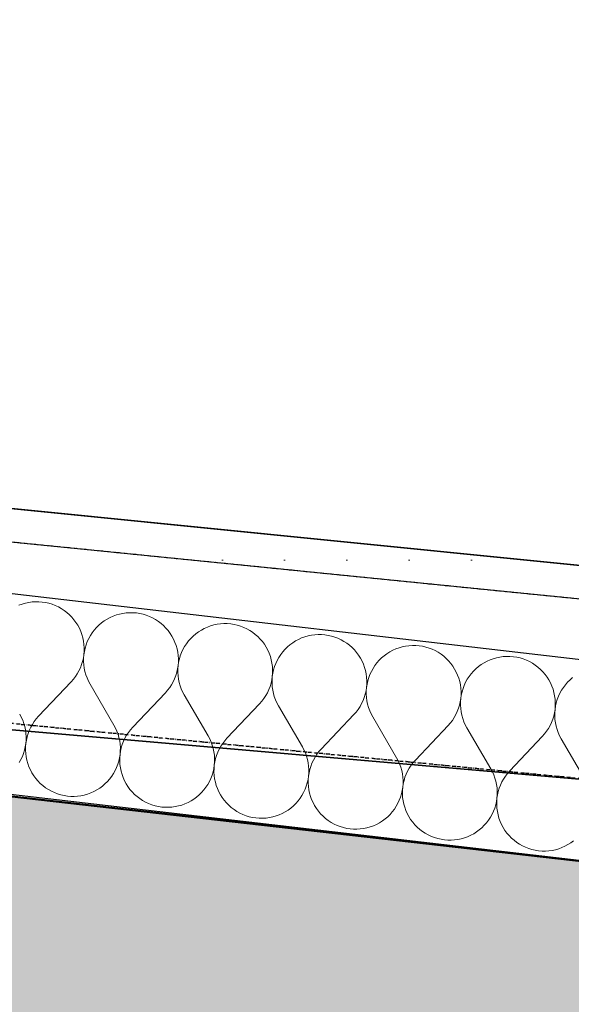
# Model space of a CAD drawing. Header units: millimetres. Extents: x -28761 to 4793, y -4271 to 20239.
# Tile 151 of 256: x -14138 to -13695, y 9213 to 10003. Entities that reach past the tile are written whole.
import ezdxf

# ---------------------------------------------------------------- set-up
doc = ezdxf.new("R2010")
doc.units = ezdxf.units.MM
doc.header["$MEASUREMENT"] = 0
for name, pattern in [('Telekomunikacni vodic', [9.25, 3, -0.75, 3, -0.75, 0.125, -0.75, 0.125, -0.75]), ('Wipeout_Contour', [1000, 0, -1000]), ('Čerchovaná M', [4.5, 2.5, -0.85, 0.3, -0.85])]:
    doc.linetypes.add(name, pattern=pattern)
for name, color, linetype in [('5._POHLED ZÁPADNÍ_1_Konstrukce - nenosné', 7, 'Continuous'), ('5._POHLED ZÁPADNÍ_1_Konstrukce - nosné', 7, 'Continuous'), ('5._POHLED ZÁPADNÍ_1_Nové_3D prvky model', 7, 'Continuous'), ('5._POHLED ZÁPADNÍ_1_Nové_Konstrukce - nosné', 7, 'Continuous'), ('5._POHLED ZÁPADNÍ_1_Nové_Výplně - Povrchové', 7, 'Continuous'), ('5._POHLED ZÁPADNÍ_1_Nové_Výplně – Řezové', 7, 'Continuous'), ('5._POHLED ZÁPADNÍ_1_Nové_ZJEDNODUŠENÝ DVŮR', 7, 'Continuous'), ('5._POHLED ZÁPADNÍ_1_TZB - elektroinstalace', 7, 'Continuous'), ('5._POHLED ZÁPADNÍ_1_Výplně – Řezové', 7, 'Continuous')]:
    doc.layers.add(name, color=color, linetype=linetype)

# ---------------------------------------------------------------- blocks, each defined once
blk = doc.blocks.new('*X37', base_point=(-30186.65, -6515.26))
at = {"layer": '5._POHLED ZÁPADNÍ_1_Nové_Výplně – Řezové', "color": 21, "linetype": 'Continuous', "lineweight": 20, "true_color": 0xffaaaa}
for p, q in [((-14135.75, 9534.42), (-14138.31, 9533.49)), ((-14133.13, 9535.16), (-14135.75, 9534.42)), ((-14130.47, 9535.72), (-14133.13, 9535.16)), ((-14127.77, 9536.08), (-14130.47, 9535.72)), ((-14125.06, 9536.26), (-14127.77, 9536.08)), ((-14122.34, 9536.23), (-14125.06, 9536.26)), ((-14119.63, 9536.02), (-14122.34, 9536.23)), ((-14116.94, 9535.61), (-14119.63, 9536.02)), ((-14114.28, 9535.01), (-14116.94, 9535.61)), ((-14111.68, 9534.22), (-14114.28, 9535.01)), ((-14109.14, 9533.25), (-14111.68, 9534.22)), ((-14106.67, 9532.1), (-14109.14, 9533.25)), ((-14104.3, 9530.77), (-14106.67, 9532.1)), ((-14102.02, 9529.28), (-14104.3, 9530.77)), ((-14099.86, 9527.63), (-14102.02, 9529.28)), ((-14097.82, 9525.83), (-14099.86, 9527.63)), ((-14095.91, 9523.89), (-14097.82, 9525.83)), ((-14094.15, 9521.82), (-14095.91, 9523.89)), ((-14065.11, 9523.6), (-14067.5, 9522.32)), ((-14062.62, 9524.71), (-14065.11, 9523.6)), ((-14060.07, 9525.64), (-14062.62, 9524.71)), ((-14057.45, 9526.39), (-14060.07, 9525.64)), ((-14054.79, 9526.95), (-14057.45, 9526.39)), ((-14052.09, 9527.31), (-14054.79, 9526.95)), ((-14049.37, 9527.48), (-14052.09, 9527.31)), ((-14046.65, 9527.46), (-14049.37, 9527.48)), ((-14043.94, 9527.24), (-14046.65, 9527.46)), ((-14041.25, 9526.83), (-14043.94, 9527.24)), ((-14038.6, 9526.23), (-14041.25, 9526.83)), ((-14036, 9525.44), (-14038.6, 9526.23)), ((-14033.45, 9524.47), (-14036, 9525.44)), ((-14030.99, 9523.32), (-14033.45, 9524.47)), ((-14028.61, 9522), (-14030.99, 9523.32)), ((-14092.53, 9519.63), (-14094.15, 9521.82)), ((-14091.08, 9517.33), (-14092.53, 9519.63)), ((-14089.8, 9514.93), (-14091.08, 9517.33)), ((-14076, 9515.58), (-14077.8, 9513.54)), ((-14074.07, 9517.49), (-14076, 9515.58)), ((-14071.99, 9519.25), (-14074.07, 9517.49)), ((-14069.8, 9520.87), (-14071.99, 9519.25)), ((-14067.5, 9522.32), (-14069.8, 9520.87)), ((-14026.34, 9520.51), (-14028.61, 9522)), ((-14024.17, 9518.86), (-14026.34, 9520.51)), ((-14022.13, 9517.06), (-14024.17, 9518.86)), ((-14020.23, 9515.12), (-14022.13, 9517.06)), ((-13986.94, 9515.94), (-13989.42, 9514.83)), ((-13984.38, 9516.87), (-13986.94, 9515.94)), ((-13981.77, 9517.62), (-13984.38, 9516.87)), ((-13979.1, 9518.17), (-13981.77, 9517.62)), ((-13976.41, 9518.54), (-13979.1, 9518.17)), ((-13973.69, 9518.71), (-13976.41, 9518.54)), ((-13970.97, 9518.69), (-13973.69, 9518.71)), ((-13968.26, 9518.47), (-13970.97, 9518.69)), ((-13965.57, 9518.06), (-13968.26, 9518.47)), ((-13962.92, 9517.46), (-13965.57, 9518.06)), ((-13960.31, 9516.67), (-13962.92, 9517.46)), ((-13957.77, 9515.7), (-13960.31, 9516.67)), ((-13955.31, 9514.55), (-13957.77, 9515.7)), ((-14088.69, 9512.44), (-14089.8, 9514.93)), ((-14087.76, 9509.89), (-14088.69, 9512.44)), ((-14087.02, 9507.27), (-14087.76, 9509.89)), ((-14086.46, 9504.61), (-14087.02, 9507.27)), ((-14080.94, 9509.1), (-14082.26, 9506.72)), ((-14079.45, 9511.37), (-14080.94, 9509.1)), ((-14077.8, 9513.54), (-14079.45, 9511.37)), ((-14018.46, 9513.05), (-14020.23, 9515.12)), ((-14016.85, 9510.86), (-14018.46, 9513.05)), ((-14015.4, 9508.55), (-14016.85, 9510.86)), ((-14014.12, 9506.16), (-14015.4, 9508.55)), ((-13998.38, 9508.71), (-14000.32, 9506.81)), ((-13996.31, 9510.48), (-13998.38, 9508.71)), ((-13994.12, 9512.09), (-13996.31, 9510.48)), ((-13991.82, 9513.55), (-13994.12, 9512.09)), ((-13989.42, 9514.83), (-13991.82, 9513.55)), ((-13952.93, 9513.22), (-13955.31, 9514.55)), ((-13950.65, 9511.73), (-13952.93, 9513.22)), ((-13948.49, 9510.08), (-13950.65, 9511.73)), ((-13946.45, 9508.29), (-13948.49, 9510.08)), ((-13944.54, 9506.35), (-13946.45, 9508.29)), ((-13908.7, 9508.1), (-13911.25, 9507.17)), ((-13906.08, 9508.84), (-13908.7, 9508.1)), ((-13903.42, 9509.4), (-13906.08, 9508.84)), ((-13900.72, 9509.76), (-13903.42, 9509.4)), ((-13898.01, 9509.93), (-13900.72, 9509.76)), ((-13895.29, 9509.91), (-13898.01, 9509.93)), ((-13892.58, 9509.7), (-13895.29, 9509.91)), ((-13889.89, 9509.29), (-13892.58, 9509.7)), ((-13887.23, 9508.69), (-13889.89, 9509.29)), ((-13884.63, 9507.9), (-13887.23, 9508.69)), ((-13882.09, 9506.93), (-13884.63, 9507.9)), ((-14086.1, 9501.91), (-14086.46, 9504.61)), ((-14085.93, 9499.2), (-14086.1, 9501.91)), ((-14084.38, 9501.71), (-14085.17, 9499.11)), ((-14083.41, 9504.25), (-14084.38, 9501.71)), ((-14082.26, 9506.72), (-14083.41, 9504.25)), ((-14013.01, 9503.67), (-14014.12, 9506.16)), ((-14012.08, 9501.11), (-14013.01, 9503.67)), ((-14011.34, 9498.5), (-14012.08, 9501.11)), ((-14005.25, 9500.32), (-14006.58, 9497.95)), ((-14003.77, 9502.6), (-14005.25, 9500.32)), ((-14002.12, 9504.76), (-14003.77, 9502.6)), ((-14000.32, 9506.81), (-14002.12, 9504.76)), ((-13942.78, 9504.27), (-13944.54, 9506.35)), ((-13941.17, 9502.08), (-13942.78, 9504.27)), ((-13939.72, 9499.78), (-13941.17, 9502.08)), ((-13938.43, 9497.38), (-13939.72, 9499.78)), ((-13922.7, 9499.94), (-13924.64, 9498.03)), ((-13920.63, 9501.71), (-13922.7, 9499.94)), ((-13918.44, 9503.32), (-13920.63, 9501.71)), ((-13916.14, 9504.77), (-13918.44, 9503.32)), ((-13913.74, 9506.06), (-13916.14, 9504.77)), ((-13911.25, 9507.17), (-13913.74, 9506.06)), ((-13879.62, 9505.77), (-13882.09, 9506.93)), ((-13877.25, 9504.45), (-13879.62, 9505.77)), ((-13874.97, 9502.96), (-13877.25, 9504.45)), ((-13872.81, 9501.31), (-13874.97, 9502.96)), ((-13870.77, 9499.51), (-13872.81, 9501.31)), ((-13868.86, 9497.57), (-13870.77, 9499.51)), ((-13830.4, 9500.07), (-13833.01, 9499.32)), ((-13827.73, 9500.62), (-13830.4, 9500.07)), ((-13825.04, 9500.99), (-13827.73, 9500.62)), ((-13822.32, 9501.16), (-13825.04, 9500.99)), ((-13819.6, 9501.14), (-13822.32, 9501.16)), ((-13816.89, 9500.92), (-13819.6, 9501.14)), ((-13814.2, 9500.51), (-13816.89, 9500.92)), ((-13811.55, 9499.91), (-13814.2, 9500.51)), ((-13808.94, 9499.12), (-13811.55, 9499.91)), ((-14086.59, 9491.07), (-14086.17, 9493.76)), ((-14086.17, 9493.76), (-14086.39, 9491.05)), ((-14086.17, 9493.76), (-14085.96, 9496.48)), ((-14085.77, 9496.45), (-14086.17, 9493.76)), ((-14085.96, 9496.48), (-14085.93, 9499.2)), ((-14085.17, 9499.11), (-14085.77, 9496.45)), ((-14010.78, 9495.83), (-14011.34, 9498.5)), ((-14010.42, 9493.14), (-14010.78, 9495.83)), ((-14010.25, 9490.42), (-14010.42, 9493.14)), ((-14008.7, 9492.94), (-14009.48, 9490.33)), ((-14007.73, 9495.48), (-14008.7, 9492.94)), ((-14006.58, 9497.95), (-14007.73, 9495.48)), ((-13937.32, 9494.9), (-13938.43, 9497.38)), ((-13936.4, 9492.34), (-13937.32, 9494.9)), ((-13935.65, 9489.72), (-13936.4, 9492.34)), ((-13929.57, 9491.55), (-13930.89, 9489.17)), ((-13928.08, 9493.83), (-13929.57, 9491.55)), ((-13926.43, 9495.99), (-13928.08, 9493.83)), ((-13924.64, 9498.03), (-13926.43, 9495.99)), ((-13867.09, 9495.5), (-13868.86, 9497.57)), ((-13865.48, 9493.31), (-13867.09, 9495.5)), ((-13864.03, 9491.01), (-13865.48, 9493.31)), ((-13844.94, 9492.93), (-13847.01, 9491.17)), ((-13842.75, 9494.55), (-13844.94, 9492.93)), ((-13840.45, 9496), (-13842.75, 9494.55)), ((-13838.05, 9497.28), (-13840.45, 9496)), ((-13835.57, 9498.39), (-13838.05, 9497.28)), ((-13833.01, 9499.32), (-13835.57, 9498.39)), ((-13806.4, 9498.15), (-13808.94, 9499.12)), ((-13803.94, 9497), (-13806.4, 9498.15)), ((-13801.56, 9495.68), (-13803.94, 9497)), ((-13799.29, 9494.19), (-13801.56, 9495.68)), ((-13797.12, 9492.54), (-13799.29, 9494.19)), ((-13795.08, 9490.74), (-13797.12, 9492.54)), ((-13752.05, 9491.85), (-13754.71, 9491.29)), ((-13749.36, 9492.22), (-13752.05, 9491.85)), ((-13746.64, 9492.39), (-13749.36, 9492.22)), ((-13743.92, 9492.36), (-13746.64, 9492.39)), ((-13741.21, 9492.15), (-13743.92, 9492.36)), ((-13738.52, 9491.74), (-13741.21, 9492.15)), ((-13735.86, 9491.14), (-13738.52, 9491.74)), ((-14088.95, 9483.28), (-14087.98, 9485.82)), ((-14087.98, 9485.82), (-14087.19, 9488.42)), ((-14087.19, 9488.42), (-14086.59, 9491.07)), ((-14086.39, 9491.05), (-14086.41, 9488.33)), ((-14086.41, 9488.33), (-14086.24, 9485.62)), ((-14086.24, 9485.62), (-14085.87, 9482.92)), ((-14010.9, 9482.3), (-14010.49, 9484.99)), ((-14010.49, 9484.99), (-14010.7, 9482.28)), ((-14010.49, 9484.99), (-14010.27, 9487.7)), ((-14010.08, 9487.68), (-14010.49, 9484.99)), ((-14010.27, 9487.7), (-14010.25, 9490.42)), ((-14009.48, 9490.33), (-14010.08, 9487.68)), ((-13935.1, 9487.06), (-13935.65, 9489.72)), ((-13934.73, 9484.36), (-13935.1, 9487.06)), ((-13934.56, 9481.65), (-13934.73, 9484.36)), ((-13933.01, 9484.16), (-13933.8, 9481.56)), ((-13932.04, 9486.71), (-13933.01, 9484.16)), ((-13930.89, 9489.17), (-13932.04, 9486.71)), ((-13862.75, 9488.61), (-13864.03, 9491.01)), ((-13861.64, 9486.12), (-13862.75, 9488.61)), ((-13860.71, 9483.57), (-13861.64, 9486.12)), ((-13859.97, 9480.95), (-13860.71, 9483.57)), ((-13852.4, 9485.05), (-13853.89, 9482.78)), ((-13850.75, 9487.22), (-13852.4, 9485.05)), ((-13848.95, 9489.26), (-13850.75, 9487.22)), ((-13847.01, 9491.17), (-13848.95, 9489.26)), ((-13793.17, 9488.8), (-13795.08, 9490.74)), ((-13791.41, 9486.73), (-13793.17, 9488.8)), ((-13789.8, 9484.53), (-13791.41, 9486.73)), ((-13788.35, 9482.23), (-13789.8, 9484.53)), ((-13769.26, 9484.16), (-13771.33, 9482.39)), ((-13767.07, 9485.77), (-13769.26, 9484.16)), ((-13764.77, 9487.22), (-13767.07, 9485.77)), ((-13762.37, 9488.51), (-13764.77, 9487.22)), ((-13759.89, 9489.62), (-13762.37, 9488.51)), ((-13757.33, 9490.55), (-13759.89, 9489.62)), ((-13754.71, 9491.29), (-13757.33, 9490.55)), ((-13733.26, 9490.35), (-13735.86, 9491.14)), ((-13730.72, 9489.38), (-13733.26, 9490.35)), ((-13728.26, 9488.23), (-13730.72, 9489.38)), ((-13725.88, 9486.9), (-13728.26, 9488.23)), ((-13723.6, 9485.41), (-13725.88, 9486.9)), ((-13721.44, 9483.76), (-13723.6, 9485.41)), ((-13719.4, 9481.96), (-13721.44, 9483.76)), ((-14094.57, 9474), (-14092.92, 9476.16)), ((-14092.92, 9476.16), (-14091.43, 9478.44)), ((-14091.43, 9478.44), (-14090.1, 9480.81)), ((-14090.1, 9480.81), (-14088.95, 9483.28)), ((-14085.87, 9482.92), (-14085.31, 9480.26)), ((-14085.31, 9480.26), (-14084.56, 9477.64)), ((-14084.56, 9477.64), (-14083.63, 9475.09)), ((-14013.27, 9474.5), (-14012.29, 9477.04)), ((-14012.29, 9477.04), (-14011.5, 9479.65)), ((-14011.5, 9479.65), (-14010.9, 9482.3)), ((-14010.7, 9482.28), (-14010.73, 9479.56)), ((-14010.73, 9479.56), (-14010.55, 9476.84)), ((-14010.55, 9476.84), (-14010.19, 9474.15)), ((-13935.22, 9473.53), (-13934.81, 9476.22)), ((-13934.81, 9476.22), (-13935.02, 9473.5)), ((-13934.81, 9476.22), (-13934.59, 9478.93)), ((-13934.4, 9478.91), (-13934.81, 9476.22)), ((-13934.59, 9478.93), (-13934.56, 9481.65)), ((-13933.8, 9481.56), (-13934.4, 9478.91)), ((-13859.41, 9478.29), (-13859.97, 9480.95)), ((-13859.05, 9475.59), (-13859.41, 9478.29)), ((-13856.36, 9477.93), (-13857.33, 9475.39)), ((-13855.21, 9480.4), (-13856.36, 9477.93)), ((-13853.89, 9482.78), (-13855.21, 9480.4)), ((-13787.07, 9479.83), (-13788.35, 9482.23)), ((-13785.96, 9477.35), (-13787.07, 9479.83)), ((-13785.03, 9474.79), (-13785.96, 9477.35)), ((-13776.71, 9476.28), (-13778.2, 9474)), ((-13775.07, 9478.44), (-13776.71, 9476.28)), ((-13773.27, 9480.49), (-13775.07, 9478.44)), ((-13771.33, 9482.39), (-13773.27, 9480.49)), ((-13717.49, 9480.02), (-13719.4, 9481.96)), ((-13715.73, 9477.95), (-13717.49, 9480.02)), ((-13714.12, 9475.76), (-13715.73, 9477.95)), ((-13712.66, 9473.46), (-13714.12, 9475.76)), ((-14096.37, 9471.96), (-14122.59, 9444.32)), ((-14096.37, 9471.96), (-14094.57, 9474)), ((-14083.63, 9475.09), (-14082.52, 9472.6)), ((-14082.52, 9472.6), (-14081.23, 9470.21)), ((-14081.23, 9470.21), (-14062.04, 9437.3)), ((-14017.24, 9467.39), (-14015.75, 9469.66)), ((-14015.75, 9469.66), (-14014.42, 9472.04)), ((-14014.42, 9472.04), (-14013.27, 9474.5)), ((-14010.19, 9474.15), (-14009.63, 9471.48)), ((-14009.63, 9471.48), (-14008.88, 9468.87)), ((-14008.88, 9468.87), (-14007.95, 9466.31)), ((-13937.58, 9465.73), (-13936.61, 9468.27)), ((-13936.61, 9468.27), (-13935.82, 9470.87)), ((-13935.82, 9470.87), (-13935.22, 9473.53)), ((-13935.02, 9473.5), (-13935.04, 9470.78)), ((-13935.04, 9470.78), (-13934.87, 9468.07)), ((-13934.87, 9468.07), (-13934.5, 9465.37)), ((-13859.12, 9467.44), (-13858.9, 9470.15)), ((-13858.72, 9470.13), (-13859.12, 9467.44)), ((-13858.88, 9472.87), (-13859.05, 9475.59)), ((-13858.9, 9470.15), (-13858.88, 9472.87)), ((-13858.12, 9472.79), (-13858.72, 9470.13)), ((-13857.33, 9475.39), (-13858.12, 9472.79)), ((-13784.28, 9472.18), (-13785.03, 9474.79)), ((-13783.73, 9469.51), (-13784.28, 9472.18)), ((-13783.37, 9466.82), (-13783.73, 9469.51)), ((-13780.68, 9469.16), (-13781.65, 9466.62)), ((-13779.53, 9471.62), (-13780.68, 9469.16)), ((-13778.2, 9474), (-13779.53, 9471.62)), ((-13711.38, 9471.06), (-13712.66, 9473.46)), ((-13710.27, 9468.58), (-13711.38, 9471.06)), ((-13709.34, 9466.02), (-13710.27, 9468.58)), ((-13699.38, 9469.67), (-13701.03, 9467.51)), ((-13697.59, 9471.71), (-13699.38, 9469.67)), ((-13695.65, 9473.62), (-13697.59, 9471.71)), ((-13693.58, 9475.39), (-13695.65, 9473.62)), ((-14020.69, 9463.19), (-14046.9, 9435.55)), ((-14020.69, 9463.19), (-14018.89, 9465.23)), ((-14018.89, 9465.23), (-14017.24, 9467.39)), ((-14007.95, 9466.31), (-14006.84, 9463.83)), ((-14006.84, 9463.83), (-14005.55, 9461.43)), ((-14005.55, 9461.43), (-13986.36, 9428.53)), ((-13941.55, 9458.62), (-13940.06, 9460.89)), ((-13940.06, 9460.89), (-13938.74, 9463.27)), ((-13938.74, 9463.27), (-13937.58, 9465.73)), ((-13934.5, 9465.37), (-13933.94, 9462.71)), ((-13933.94, 9462.71), (-13933.2, 9460.09)), ((-13933.2, 9460.09), (-13932.27, 9457.54)), ((-13860.93, 9459.5), (-13860.14, 9462.1)), ((-13860.14, 9462.1), (-13859.53, 9464.75)), ((-13859.53, 9464.75), (-13859.12, 9467.44)), ((-13859.34, 9464.73), (-13859.36, 9462.01)), ((-13859.36, 9462.01), (-13859.18, 9459.3)), ((-13859.12, 9467.44), (-13859.34, 9464.73)), ((-13783.44, 9458.67), (-13783.22, 9461.38)), ((-13783.03, 9461.36), (-13783.44, 9458.67)), ((-13783.2, 9464.1), (-13783.37, 9466.82)), ((-13783.22, 9461.38), (-13783.2, 9464.1)), ((-13782.43, 9464.01), (-13783.03, 9461.36)), ((-13781.65, 9466.62), (-13782.43, 9464.01)), ((-13708.6, 9463.4), (-13709.34, 9466.02)), ((-13708.05, 9460.74), (-13708.6, 9463.4)), ((-13707.68, 9458.04), (-13708.05, 9460.74)), ((-13704.99, 9460.38), (-13705.96, 9457.84)), ((-13703.84, 9462.85), (-13704.99, 9460.38)), ((-13702.52, 9465.23), (-13703.84, 9462.85)), ((-13701.03, 9467.51), (-13702.52, 9465.23)), ((-13945, 9454.41), (-13971.22, 9426.77)), ((-13945, 9454.41), (-13943.2, 9456.45)), ((-13943.2, 9456.45), (-13941.55, 9458.62)), ((-13932.27, 9457.54), (-13931.15, 9455.06)), ((-13931.15, 9455.06), (-13929.87, 9452.66)), ((-13929.87, 9452.66), (-13910.67, 9419.75)), ((-13865.87, 9449.84), (-13864.38, 9452.12)), ((-13864.38, 9452.12), (-13863.05, 9454.49)), ((-13863.05, 9454.49), (-13861.9, 9456.96)), ((-13861.9, 9456.96), (-13860.93, 9459.5)), ((-13859.18, 9459.3), (-13858.82, 9456.6)), ((-13858.82, 9456.6), (-13858.26, 9453.94)), ((-13858.26, 9453.94), (-13857.51, 9451.32)), ((-13785.24, 9450.72), (-13784.45, 9453.33)), ((-13784.45, 9453.33), (-13783.85, 9455.98)), ((-13783.85, 9455.98), (-13783.44, 9458.67)), ((-13783.65, 9455.96), (-13783.67, 9453.24)), ((-13783.67, 9453.24), (-13783.5, 9450.52)), ((-13783.44, 9458.67), (-13783.65, 9455.96)), ((-13707.76, 9449.9), (-13707.54, 9452.61)), ((-13707.35, 9452.59), (-13707.76, 9449.9)), ((-13707.51, 9455.33), (-13707.68, 9458.04)), ((-13707.54, 9452.61), (-13707.51, 9455.33)), ((-13706.75, 9455.24), (-13707.35, 9452.59)), ((-13705.96, 9457.84), (-13706.75, 9455.24)), ((-14136.44, 9443.68), (-14137.72, 9446.07)), ((-14122.59, 9444.32), (-14124.39, 9442.28)), ((-13869.32, 9445.64), (-13895.54, 9418)), ((-13869.32, 9445.64), (-13867.52, 9447.68)), ((-13867.52, 9447.68), (-13865.87, 9449.84)), ((-13857.51, 9451.32), (-13856.58, 9448.76)), ((-13856.58, 9448.76), (-13855.47, 9446.28)), ((-13855.47, 9446.28), (-13854.18, 9443.88)), ((-13788.69, 9443.34), (-13787.37, 9445.72)), ((-13787.37, 9445.72), (-13786.22, 9448.18)), ((-13786.22, 9448.18), (-13785.24, 9450.72)), ((-13783.5, 9450.52), (-13783.13, 9447.83)), ((-13783.13, 9447.83), (-13782.58, 9445.16)), ((-13782.58, 9445.16), (-13781.83, 9442.55)), ((-13709.56, 9441.95), (-13708.77, 9444.55)), ((-13708.77, 9444.55), (-13708.17, 9447.21)), ((-13708.17, 9447.21), (-13707.76, 9449.9)), ((-13707.97, 9447.18), (-13707.99, 9444.46)), ((-13707.99, 9444.46), (-13707.82, 9441.75)), ((-13707.76, 9449.9), (-13707.97, 9447.18)), ((-14135.32, 9441.19), (-14136.44, 9443.68)), ((-14134.39, 9438.64), (-14135.32, 9441.19)), ((-14133.65, 9436.02), (-14134.39, 9438.64)), ((-14127.53, 9437.84), (-14128.85, 9435.47)), ((-14126.04, 9440.12), (-14127.53, 9437.84)), ((-14124.39, 9442.28), (-14126.04, 9440.12)), ((-14060.75, 9434.9), (-14062.04, 9437.3)), ((-13854.18, 9443.88), (-13834.99, 9410.98)), ((-13793.64, 9436.87), (-13819.85, 9409.22)), ((-13793.64, 9436.87), (-13791.84, 9438.91)), ((-13791.84, 9438.91), (-13790.19, 9441.07)), ((-13790.19, 9441.07), (-13788.69, 9443.34)), ((-13781.83, 9442.55), (-13780.9, 9439.99)), ((-13780.9, 9439.99), (-13779.79, 9437.51)), ((-13779.79, 9437.51), (-13778.5, 9435.11)), ((-13713.01, 9434.57), (-13711.69, 9436.95)), ((-13711.69, 9436.95), (-13710.53, 9439.41)), ((-13710.53, 9439.41), (-13709.56, 9441.95)), ((-13707.82, 9441.75), (-13707.45, 9439.05)), ((-13707.45, 9439.05), (-13706.89, 9436.39)), ((-13706.89, 9436.39), (-13706.15, 9433.77)), ((-14133.09, 9433.36), (-14133.65, 9436.02)), ((-14132.72, 9430.66), (-14133.09, 9433.36)), ((-14132.55, 9427.95), (-14132.72, 9430.66)), ((-14130.98, 9430.46), (-14131.77, 9427.86)), ((-14130.01, 9433), (-14130.98, 9430.46)), ((-14128.85, 9435.47), (-14130.01, 9433)), ((-14059.64, 9432.42), (-14060.75, 9434.9)), ((-14058.71, 9429.86), (-14059.64, 9432.42)), ((-14057.96, 9427.25), (-14058.71, 9429.86)), ((-14051.84, 9429.07), (-14053.17, 9426.69)), ((-14050.35, 9431.34), (-14051.84, 9429.07)), ((-14048.7, 9433.51), (-14050.35, 9431.34)), ((-14046.9, 9435.55), (-14048.7, 9433.51)), ((-13985.07, 9426.13), (-13986.36, 9428.53)), ((-13778.5, 9435.11), (-13759.3, 9402.21)), ((-13717.95, 9428.09), (-13716.15, 9430.13)), ((-13716.15, 9430.13), (-13714.5, 9432.29)), ((-13714.5, 9432.29), (-13713.01, 9434.57)), ((-13706.15, 9433.77), (-13705.21, 9431.22)), ((-13705.21, 9431.22), (-13704.1, 9428.73)), ((-13704.1, 9428.73), (-13702.82, 9426.34)), ((-14133.19, 9419.83), (-14132.78, 9422.52)), ((-14132.78, 9422.52), (-14133, 9419.8)), ((-14132.78, 9422.52), (-14132.57, 9425.23)), ((-14132.37, 9425.2), (-14132.78, 9422.52)), ((-14132.57, 9425.23), (-14132.55, 9427.95)), ((-14131.77, 9427.86), (-14132.37, 9425.2)), ((-14057.4, 9424.58), (-14057.96, 9427.25)), ((-14057.04, 9421.89), (-14057.4, 9424.58)), ((-14056.86, 9419.17), (-14057.04, 9421.89)), ((-14055.3, 9421.69), (-14056.09, 9419.08)), ((-14054.32, 9424.23), (-14055.3, 9421.69)), ((-14053.17, 9426.69), (-14054.32, 9424.23)), ((-13983.96, 9423.65), (-13985.07, 9426.13)), ((-13983.03, 9421.09), (-13983.96, 9423.65)), ((-13982.28, 9418.47), (-13983.03, 9421.09)), ((-13974.67, 9422.57), (-13976.16, 9420.29)), ((-13973.02, 9424.73), (-13974.67, 9422.57)), ((-13971.22, 9426.77), (-13973.02, 9424.73)), ((-13717.95, 9428.09), (-13744.17, 9400.45)), ((-13702.82, 9426.34), (-13683.62, 9393.43)), ((-14135.55, 9412.03), (-14134.58, 9414.57)), ((-14134.58, 9414.57), (-14133.79, 9417.17)), ((-14133.79, 9417.17), (-14133.19, 9419.83)), ((-14133, 9419.8), (-14133.03, 9417.08)), ((-14133.03, 9417.08), (-14132.86, 9414.37)), ((-14132.86, 9414.37), (-14132.49, 9411.67)), ((-14057.51, 9411.05), (-14057.1, 9413.74)), ((-14057.1, 9413.74), (-14057.32, 9411.03)), ((-14057.1, 9413.74), (-14056.89, 9416.45)), ((-14056.69, 9416.43), (-14057.1, 9413.74)), ((-14056.89, 9416.45), (-14056.86, 9419.17)), ((-14056.09, 9419.08), (-14056.69, 9416.43)), ((-13981.72, 9415.81), (-13982.28, 9418.47)), ((-13981.35, 9413.12), (-13981.72, 9415.81)), ((-13981.18, 9410.4), (-13981.35, 9413.12)), ((-13979.61, 9412.91), (-13980.4, 9410.31)), ((-13978.64, 9415.45), (-13979.61, 9412.91)), ((-13977.49, 9417.92), (-13978.64, 9415.45)), ((-13976.16, 9420.29), (-13977.49, 9417.92)), ((-13909.39, 9417.36), (-13910.67, 9419.75)), ((-13908.27, 9414.87), (-13909.39, 9417.36)), ((-13907.34, 9412.32), (-13908.27, 9414.87)), ((-13898.99, 9413.8), (-13900.48, 9411.52)), ((-13897.34, 9415.96), (-13898.99, 9413.8)), ((-13895.54, 9418), (-13897.34, 9415.96)), ((-14138.02, 9407.18), (-14136.7, 9409.56)), ((-14136.7, 9409.56), (-14135.55, 9412.03)), ((-14132.49, 9411.67), (-14131.94, 9409.01)), ((-14131.94, 9409.01), (-14131.19, 9406.39)), ((-14131.19, 9406.39), (-14130.27, 9403.83)), ((-14059.86, 9403.25), (-14058.89, 9405.79)), ((-14058.89, 9405.79), (-14058.11, 9408.4)), ((-14058.11, 9408.4), (-14057.51, 9411.05)), ((-14057.32, 9411.03), (-14057.34, 9408.31)), ((-14057.34, 9408.31), (-14057.17, 9405.59)), ((-14057.17, 9405.59), (-14056.81, 9402.9)), ((-13981.82, 9402.28), (-13981.42, 9404.97)), ((-13981.42, 9404.97), (-13981.63, 9402.26)), ((-13981.42, 9404.97), (-13981.2, 9407.68)), ((-13981.01, 9407.66), (-13981.42, 9404.97)), ((-13981.2, 9407.68), (-13981.18, 9410.4)), ((-13980.4, 9410.31), (-13981.01, 9407.66)), ((-13906.6, 9409.7), (-13907.34, 9412.32)), ((-13906.04, 9407.04), (-13906.6, 9409.7)), ((-13905.67, 9404.34), (-13906.04, 9407.04)), ((-13902.96, 9406.68), (-13903.93, 9404.14)), ((-13901.8, 9409.14), (-13902.96, 9406.68)), ((-13900.48, 9411.52), (-13901.8, 9409.14)), ((-13833.7, 9408.58), (-13834.99, 9410.98)), ((-13832.59, 9406.1), (-13833.7, 9408.58)), ((-13831.66, 9403.54), (-13832.59, 9406.1)), ((-13823.3, 9405.02), (-13824.79, 9402.75)), ((-13821.65, 9407.18), (-13823.3, 9405.02)), ((-13819.85, 9409.22), (-13821.65, 9407.18)), ((-14130.27, 9403.83), (-14129.16, 9401.35)), ((-14129.16, 9401.35), (-14127.87, 9398.95)), ((-14127.87, 9398.95), (-14126.42, 9396.65)), ((-14126.42, 9396.65), (-14124.81, 9394.46)), ((-14063.82, 9396.13), (-14062.34, 9398.41)), ((-14062.34, 9398.41), (-14061.01, 9400.79)), ((-14061.01, 9400.79), (-14059.86, 9403.25)), ((-14056.81, 9402.9), (-14056.25, 9400.23)), ((-14056.25, 9400.23), (-14055.51, 9397.62)), ((-14055.51, 9397.62), (-14054.58, 9395.06)), ((-13984.18, 9394.48), (-13983.21, 9397.02)), ((-13983.21, 9397.02), (-13982.42, 9399.62)), ((-13982.42, 9399.62), (-13981.82, 9402.28)), ((-13981.63, 9402.26), (-13981.66, 9399.54)), ((-13981.66, 9399.54), (-13981.49, 9396.82)), ((-13981.49, 9396.82), (-13981.13, 9394.12)), ((-13905.73, 9396.19), (-13905.52, 9398.91)), ((-13905.32, 9398.88), (-13905.73, 9396.19)), ((-13905.5, 9401.63), (-13905.67, 9404.34)), ((-13905.52, 9398.91), (-13905.5, 9401.63)), ((-13904.72, 9401.54), (-13905.32, 9398.88)), ((-13903.93, 9404.14), (-13904.72, 9401.54)), ((-13830.91, 9400.93), (-13831.66, 9403.54)), ((-13830.35, 9398.26), (-13830.91, 9400.93)), ((-13829.99, 9395.57), (-13830.35, 9398.26)), ((-13827.27, 9397.91), (-13828.25, 9395.37)), ((-13826.12, 9400.37), (-13827.27, 9397.91)), ((-13824.79, 9402.75), (-13826.12, 9400.37)), ((-13758.02, 9399.81), (-13759.3, 9402.21)), ((-13756.91, 9397.32), (-13758.02, 9399.81)), ((-13755.98, 9394.77), (-13756.91, 9397.32)), ((-13745.97, 9398.41), (-13747.62, 9396.25)), ((-13744.17, 9400.45), (-13745.97, 9398.41)), ((-14124.81, 9394.46), (-14123.05, 9392.39)), ((-14123.05, 9392.39), (-14121.14, 9390.45)), ((-14121.14, 9390.45), (-14119.1, 9388.65)), ((-14071.28, 9388.25), (-14069.21, 9390.02)), ((-14069.21, 9390.02), (-14067.27, 9391.93)), ((-14067.27, 9391.93), (-14065.47, 9393.97)), ((-14065.47, 9393.97), (-14063.82, 9396.13)), ((-14054.58, 9395.06), (-14053.47, 9392.58)), ((-14053.47, 9392.58), (-14052.19, 9390.18)), ((-14052.19, 9390.18), (-14050.74, 9387.88)), ((-13988.14, 9387.36), (-13986.65, 9389.64)), ((-13986.65, 9389.64), (-13985.33, 9392.01)), ((-13985.33, 9392.01), (-13984.18, 9394.48)), ((-13981.13, 9394.12), (-13980.57, 9391.46)), ((-13980.57, 9391.46), (-13979.83, 9388.84)), ((-13979.83, 9388.84), (-13978.9, 9386.29)), ((-13907.53, 9388.25), (-13906.74, 9390.85)), ((-13906.74, 9390.85), (-13906.14, 9393.5)), ((-13906.14, 9393.5), (-13905.73, 9396.19)), ((-13905.95, 9393.48), (-13905.98, 9390.76)), ((-13905.98, 9390.76), (-13905.81, 9388.05)), ((-13905.73, 9396.19), (-13905.95, 9393.48)), ((-13830.05, 9387.42), (-13829.83, 9390.13)), ((-13829.64, 9390.11), (-13830.05, 9387.42)), ((-13829.81, 9392.85), (-13829.99, 9395.57)), ((-13829.83, 9390.13), (-13829.81, 9392.85)), ((-13829.04, 9392.76), (-13829.64, 9390.11)), ((-13828.25, 9395.37), (-13829.04, 9392.76)), ((-13755.23, 9392.15), (-13755.98, 9394.77)), ((-13754.67, 9389.49), (-13755.23, 9392.15)), ((-13754.3, 9386.79), (-13754.67, 9389.49)), ((-13751.59, 9389.13), (-13752.56, 9386.59)), ((-13750.44, 9391.6), (-13751.59, 9389.13)), ((-13749.11, 9393.97), (-13750.44, 9391.6)), ((-13747.62, 9396.25), (-13749.11, 9393.97)), ((-14119.1, 9388.65), (-14116.94, 9387)), ((-14116.94, 9387), (-14114.66, 9385.51)), ((-14114.66, 9385.51), (-14112.28, 9384.18)), ((-14112.28, 9384.18), (-14109.82, 9383.03)), ((-14109.82, 9383.03), (-14107.28, 9382.06)), ((-14107.28, 9382.06), (-14104.67, 9381.27)), ((-14104.67, 9381.27), (-14102.02, 9380.67)), ((-14088.49, 9380.56), (-14085.83, 9381.12)), ((-14085.83, 9381.12), (-14083.21, 9381.86)), ((-14083.21, 9381.86), (-14080.65, 9382.79)), ((-14080.65, 9382.79), (-14078.17, 9383.9)), ((-14078.17, 9383.9), (-14075.77, 9385.19)), ((-14075.77, 9385.19), (-14073.47, 9386.64)), ((-14073.47, 9386.64), (-14071.28, 9388.25)), ((-14050.74, 9387.88), (-14049.13, 9385.68)), ((-14049.13, 9385.68), (-14047.36, 9383.61)), ((-14047.36, 9383.61), (-14045.46, 9381.67)), ((-14045.46, 9381.67), (-14043.42, 9379.87)), ((-13995.6, 9379.48), (-13993.52, 9381.24)), ((-13993.52, 9381.24), (-13991.59, 9383.15)), ((-13991.59, 9383.15), (-13989.79, 9385.19)), ((-13989.79, 9385.19), (-13988.14, 9387.36)), ((-13978.9, 9386.29), (-13977.79, 9383.8)), ((-13977.79, 9383.8), (-13976.51, 9381.4)), ((-13976.51, 9381.4), (-13975.06, 9379.1)), ((-13912.46, 9378.58), (-13910.97, 9380.86)), ((-13910.97, 9380.86), (-13909.65, 9383.24)), ((-13909.65, 9383.24), (-13908.5, 9385.7)), ((-13908.5, 9385.7), (-13907.53, 9388.25)), ((-13905.81, 9388.05), (-13905.44, 9385.35)), ((-13905.44, 9385.35), (-13904.89, 9382.69)), ((-13904.89, 9382.69), (-13904.14, 9380.07)), ((-13831.84, 9379.47), (-13831.06, 9382.08)), ((-13831.06, 9382.08), (-13830.46, 9384.73)), ((-13830.46, 9384.73), (-13830.05, 9387.42)), ((-13830.27, 9384.71), (-13830.29, 9381.99)), ((-13830.29, 9381.99), (-13830.12, 9379.27)), ((-13830.05, 9387.42), (-13830.27, 9384.71)), ((-13754.37, 9378.65), (-13754.15, 9381.36)), ((-13753.95, 9381.34), (-13754.37, 9378.65)), ((-13754.13, 9384.08), (-13754.3, 9386.79)), ((-13754.15, 9381.36), (-13754.13, 9384.08)), ((-13753.35, 9383.99), (-13753.95, 9381.34)), ((-13752.56, 9386.59), (-13753.35, 9383.99)), ((-14102.02, 9380.67), (-14099.33, 9380.26)), ((-14099.33, 9380.26), (-14096.62, 9380.05)), ((-14096.62, 9380.05), (-14093.9, 9380.02)), ((-14093.9, 9380.02), (-14091.18, 9380.2)), ((-14091.18, 9380.2), (-14088.49, 9380.56)), ((-14043.42, 9379.87), (-14041.25, 9378.22)), ((-14041.25, 9378.22), (-14038.98, 9376.73)), ((-14038.98, 9376.73), (-14036.6, 9375.41)), ((-14036.6, 9375.41), (-14034.14, 9374.26)), ((-14034.14, 9374.26), (-14031.59, 9373.29)), ((-14031.59, 9373.29), (-14028.99, 9372.5)), ((-14010.14, 9372.34), (-14007.52, 9373.09)), ((-14007.52, 9373.09), (-14004.97, 9374.02)), ((-14004.97, 9374.02), (-14002.48, 9375.13)), ((-14002.48, 9375.13), (-14000.09, 9376.41)), ((-14000.09, 9376.41), (-13997.79, 9377.87)), ((-13997.79, 9377.87), (-13995.6, 9379.48)), ((-13975.06, 9379.1), (-13973.45, 9376.91)), ((-13973.45, 9376.91), (-13971.68, 9374.84)), ((-13971.68, 9374.84), (-13969.77, 9372.9)), ((-13969.77, 9372.9), (-13967.73, 9371.1)), ((-13917.84, 9372.47), (-13915.9, 9374.38)), ((-13915.9, 9374.38), (-13914.1, 9376.42)), ((-13914.1, 9376.42), (-13912.46, 9378.58)), ((-13904.14, 9380.07), (-13903.22, 9377.51)), ((-13903.22, 9377.51), (-13902.11, 9375.03)), ((-13902.11, 9375.03), (-13900.82, 9372.63)), ((-13835.28, 9372.09), (-13833.96, 9374.47)), ((-13833.96, 9374.47), (-13832.81, 9376.93)), ((-13832.81, 9376.93), (-13831.84, 9379.47)), ((-13830.12, 9379.27), (-13829.76, 9376.58)), ((-13829.76, 9376.58), (-13829.2, 9373.91)), ((-13829.2, 9373.91), (-13828.46, 9371.3)), ((-13756.16, 9370.7), (-13755.37, 9373.3)), ((-13755.37, 9373.3), (-13754.77, 9375.96)), ((-13754.77, 9375.96), (-13754.37, 9378.65)), ((-13754.58, 9375.94), (-13754.61, 9373.21)), ((-13754.61, 9373.21), (-13754.44, 9370.5)), ((-13754.37, 9378.65), (-13754.58, 9375.94)), ((-14028.99, 9372.5), (-14026.34, 9371.9)), ((-14026.34, 9371.9), (-14023.65, 9371.49)), ((-14023.65, 9371.49), (-14020.94, 9371.27)), ((-14020.94, 9371.27), (-14018.22, 9371.25)), ((-14018.22, 9371.25), (-14015.5, 9371.42)), ((-14015.5, 9371.42), (-14012.8, 9371.79)), ((-14012.8, 9371.79), (-14010.14, 9372.34)), ((-13967.73, 9371.1), (-13965.57, 9369.45)), ((-13965.57, 9369.45), (-13963.29, 9367.96)), ((-13963.29, 9367.96), (-13960.92, 9366.64)), ((-13960.92, 9366.64), (-13958.45, 9365.49)), ((-13958.45, 9365.49), (-13955.91, 9364.51)), ((-13931.84, 9364.31), (-13929.28, 9365.24)), ((-13929.28, 9365.24), (-13926.8, 9366.35)), ((-13926.8, 9366.35), (-13924.4, 9367.64)), ((-13924.4, 9367.64), (-13922.1, 9369.09)), ((-13922.1, 9369.09), (-13919.91, 9370.7)), ((-13919.91, 9370.7), (-13917.84, 9372.47)), ((-13900.82, 9372.63), (-13899.37, 9370.33)), ((-13899.37, 9370.33), (-13897.76, 9368.14)), ((-13897.76, 9368.14), (-13896, 9366.07)), ((-13896, 9366.07), (-13894.09, 9364.13)), ((-13842.16, 9363.7), (-13840.22, 9365.6)), ((-13840.22, 9365.6), (-13838.42, 9367.65)), ((-13838.42, 9367.65), (-13836.77, 9369.81)), ((-13836.77, 9369.81), (-13835.28, 9372.09)), ((-13828.46, 9371.3), (-13827.53, 9368.74)), ((-13827.53, 9368.74), (-13826.42, 9366.26)), ((-13826.42, 9366.26), (-13825.14, 9363.86)), ((-13759.6, 9363.31), (-13758.28, 9365.69)), ((-13758.28, 9365.69), (-13757.13, 9368.16)), ((-13757.13, 9368.16), (-13756.16, 9370.7)), ((-13754.44, 9370.5), (-13754.07, 9367.8)), ((-13754.07, 9367.8), (-13753.52, 9365.14)), ((-13753.52, 9365.14), (-13752.78, 9362.52)), ((-13955.91, 9364.51), (-13953.31, 9363.73)), ((-13953.31, 9363.73), (-13950.65, 9363.12)), ((-13950.65, 9363.12), (-13947.96, 9362.72)), ((-13947.96, 9362.72), (-13945.25, 9362.5)), ((-13945.25, 9362.5), (-13942.53, 9362.48)), ((-13942.53, 9362.48), (-13939.82, 9362.65)), ((-13939.82, 9362.65), (-13937.12, 9363.01)), ((-13937.12, 9363.01), (-13934.46, 9363.57)), ((-13934.46, 9363.57), (-13931.84, 9364.31)), ((-13894.09, 9364.13), (-13892.05, 9362.33)), ((-13892.05, 9362.33), (-13889.89, 9360.68)), ((-13889.89, 9360.68), (-13887.61, 9359.19)), ((-13887.61, 9359.19), (-13885.23, 9357.86)), ((-13885.23, 9357.86), (-13882.77, 9356.71)), ((-13853.6, 9356.47), (-13851.12, 9357.58)), ((-13851.12, 9357.58), (-13848.72, 9358.87)), ((-13848.72, 9358.87), (-13846.42, 9360.32)), ((-13846.42, 9360.32), (-13844.23, 9361.93)), ((-13844.23, 9361.93), (-13842.16, 9363.7)), ((-13825.14, 9363.86), (-13823.69, 9361.55)), ((-13823.69, 9361.55), (-13822.08, 9359.36)), ((-13822.08, 9359.36), (-13820.31, 9357.29)), ((-13820.31, 9357.29), (-13818.41, 9355.35)), ((-13764.54, 9356.83), (-13762.74, 9358.87)), ((-13762.74, 9358.87), (-13761.09, 9361.04)), ((-13761.09, 9361.04), (-13759.6, 9363.31)), ((-13752.78, 9362.52), (-13751.85, 9359.97)), ((-13751.85, 9359.97), (-13750.74, 9357.48)), ((-13750.74, 9357.48), (-13749.46, 9355.08)), ((-13882.77, 9356.71), (-13880.23, 9355.74)), ((-13880.23, 9355.74), (-13877.62, 9354.95)), ((-13877.62, 9354.95), (-13874.97, 9354.35)), ((-13874.97, 9354.35), (-13872.28, 9353.94)), ((-13872.28, 9353.94), (-13869.57, 9353.72)), ((-13869.57, 9353.72), (-13866.85, 9353.7)), ((-13866.85, 9353.7), (-13864.13, 9353.87)), ((-13864.13, 9353.87), (-13861.44, 9354.24)), ((-13861.44, 9354.24), (-13858.77, 9354.8)), ((-13858.77, 9354.8), (-13856.16, 9355.54)), ((-13856.16, 9355.54), (-13853.6, 9356.47)), ((-13818.41, 9355.35), (-13816.37, 9353.55)), ((-13816.37, 9353.55), (-13814.2, 9351.9)), ((-13814.2, 9351.9), (-13811.93, 9350.41)), ((-13811.93, 9350.41), (-13809.55, 9349.09)), ((-13775.43, 9348.81), (-13773.04, 9350.09)), ((-13773.04, 9350.09), (-13770.74, 9351.54)), ((-13770.74, 9351.54), (-13768.54, 9353.16)), ((-13768.54, 9353.16), (-13766.47, 9354.92)), ((-13766.47, 9354.92), (-13764.54, 9356.83)), ((-13749.46, 9355.08), (-13748.01, 9352.78)), ((-13748.01, 9352.78), (-13746.39, 9350.59)), ((-13746.39, 9350.59), (-13744.63, 9348.52)), ((-13809.55, 9349.09), (-13807.08, 9347.94)), ((-13807.08, 9347.94), (-13804.54, 9346.97)), ((-13804.54, 9346.97), (-13801.94, 9346.18)), ((-13801.94, 9346.18), (-13799.29, 9345.58)), ((-13799.29, 9345.58), (-13796.6, 9345.17)), ((-13796.6, 9345.17), (-13793.89, 9344.95)), ((-13793.89, 9344.95), (-13791.16, 9344.93)), ((-13791.16, 9344.93), (-13788.45, 9345.1)), ((-13788.45, 9345.1), (-13785.75, 9345.47)), ((-13785.75, 9345.47), (-13783.09, 9346.02)), ((-13783.09, 9346.02), (-13780.47, 9346.77)), ((-13780.47, 9346.77), (-13777.92, 9347.7)), ((-13777.92, 9347.7), (-13775.43, 9348.81)), ((-13744.63, 9348.52), (-13742.72, 9346.58)), ((-13742.72, 9346.58), (-13740.68, 9344.78)), ((-13740.68, 9344.78), (-13738.52, 9343.13)), ((-13738.52, 9343.13), (-13736.24, 9341.64)), ((-13736.24, 9341.64), (-13733.87, 9340.32)), ((-13699.75, 9340.03), (-13697.35, 9341.32)), ((-13697.35, 9341.32), (-13695.05, 9342.77)), ((-13695.05, 9342.77), (-13692.86, 9344.38)), ((-13733.87, 9340.32), (-13731.4, 9339.16)), ((-13731.4, 9339.16), (-13728.86, 9338.19)), ((-13728.86, 9338.19), (-13726.26, 9337.4)), ((-13726.26, 9337.4), (-13723.6, 9336.8)), ((-13723.6, 9336.8), (-13720.91, 9336.39)), ((-13720.91, 9336.39), (-13718.2, 9336.18)), ((-13718.2, 9336.18), (-13715.48, 9336.16)), ((-13715.48, 9336.16), (-13712.77, 9336.33)), ((-13712.77, 9336.33), (-13710.07, 9336.69)), ((-13710.07, 9336.69), (-13707.41, 9337.25)), ((-13707.41, 9337.25), (-13704.79, 9337.99)), ((-13704.79, 9337.99), (-13702.23, 9338.92)), ((-13702.23, 9338.92), (-13699.75, 9340.03))]:
    blk.add_line(p, q, dxfattribs=at)

msp = doc.modelspace()

# ---------------------------------------------------------------- hatches: boundary and pattern name
at = {"layer": '5._POHLED ZÁPADNÍ_1_Výplně – Řezové', "linetype": 'Continuous', "lineweight": 13}
msp.add_hatch(color=254, dxfattribs=at).paths.add_polyline_path([(-14635.06, 8902.17), (-12775.46, 8691.24), (-12715.73, 9217.87), (-14575.33, 9428.79)])

# ---------------------------------------------------------------- linework, layer by layer
at = {"layer": '5._POHLED ZÁPADNÍ_1_Konstrukce - nosné', "color": 7, "linetype": 'Continuous', "lineweight": 50, "flags": 128}
msp.add_lwpolyline([(-12715.73, 9217.87), (-14575.33, 9428.79)], dxfattribs=at)
at = {"layer": '5._POHLED ZÁPADNÍ_1_Nové_3D prvky model', "color": 1, "linetype": 'Continuous', "lineweight": 25, "flags": 128}
msp.add_lwpolyline([(-14361.21, 10462.51), (-14461.71, 9556.06), (-13173.6, 9413.25), (-13073.1, 10319.69)], close=True, dxfattribs=at)

# ---------------------------------------------------------------- next in the draw order: wipeouts: each hides what was drawn before it
at = {"color": 254, "linetype": 'Wipeout_Contour', "lineweight": 0, "ltscale": 67231.297881}
msp.add_wipeout([(-14385.17, 9409.56), (-13448.44, 9300.97), (-13430.85, 9460), (-14367.89, 9568.63)], dxfattribs=at).dxf.layer = '5._POHLED ZÁPADNÍ_1_Nové_Výplně – Řezové'

# ---------------------------------------------------------------- next in the draw order: linework, layer by layer
at = {"layer": '5._POHLED ZÁPADNÍ_1_Nové_Konstrukce - nosné', "color": 1, "linetype": 'Continuous', "lineweight": 25, "flags": 128}
for points in [[(-13430.85, 9460), (-14367.89, 9568.63)], [(-14385.17, 9409.56), (-13448.44, 9300.97)]]:
    msp.add_lwpolyline(points, dxfattribs=at)

# ---------------------------------------------------------------- next in the draw order: block references
at = {"layer": '5._POHLED ZÁPADNÍ_1_Konstrukce - nenosné', "color": 9, "linetype": 'Continuous', "lineweight": 13}
msp.add_blockref('*X37', (-30186.65, -6515.26), dxfattribs=at)

# ---------------------------------------------------------------- next in the draw order: wipeouts: each hides what was drawn before it
at = {"color": 254, "linetype": 'Wipeout_Contour', "lineweight": 0, "ltscale": 68148.261885}
msp.add_wipeout([(-14561.5, 9626.21), (-13599.1, 9529.71), (-13596.46, 9556.12), (-14558.84, 9652.62)], dxfattribs=at).dxf.layer = '5._POHLED ZÁPADNÍ_1_Nové_Výplně – Řezové'

# ---------------------------------------------------------------- next in the draw order: hatches: boundary and pattern name
at = {"layer": '5._POHLED ZÁPADNÍ_1_Nové_Výplně – Řezové', "linetype": 'Continuous', "lineweight": 20, "true_color": 0xffaaaa}
h = msp.add_hatch(dxfattribs=at)
h.set_pattern_fill('Omítka_01_0001', color=21, style=0, pattern_type=2)
h.set_pattern_definition([(0, (0, 0), (0, 86.60254), [0, -50]), (0, (25, 43.3), (0, 86.60254), [0, -50])])
h.paths.add_polyline_path([(-14561.5, 9626.21), (-13599.1, 9529.71), (-13596.46, 9556.12), (-14558.84, 9652.62)])

# ---------------------------------------------------------------- next in the draw order: wipeouts: each hides what was drawn before it
at = {"color": 254, "linetype": 'Wipeout_Contour', "lineweight": 0, "ltscale": 50705.787475}
msp.add_wipeout([(-13596.45, 9556.2), (-14558.83, 9652.7), (-13596.46, 9556.12)], dxfattribs=at).dxf.layer = '5._POHLED ZÁPADNÍ_1_Nové_Výplně - Povrchové'

# ---------------------------------------------------------------- next in the draw order: linework, layer by layer
at = {"layer": '5._POHLED ZÁPADNÍ_1_Nové_ZJEDNODUŠENÝ DVŮR', "color": 1, "linetype": 'Continuous', "lineweight": 25}
for p, q in [((-14558.84, 9652.62), (-13596.46, 9556.12)), ((-14561.5, 9626.21), (-13599.1, 9529.71))]:
    msp.add_line(p, q, dxfattribs=at)
at = {"layer": '5._POHLED ZÁPADNÍ_1_Nové_ZJEDNODUŠENÝ DVŮR', "color": 1, "linetype": 'Continuous', "lineweight": 25, "flags": 128}
msp.add_lwpolyline([(-13596.45, 9556.2), (-14558.83, 9652.7)], dxfattribs=at)
at = {"layer": '5._POHLED ZÁPADNÍ_1_Nové_ZJEDNODUŠENÝ DVŮR', "color": 1, "linetype": 'Čerchovaná M', "lineweight": 25, "flags": 128}
msp.add_lwpolyline([(-14561.51, 9626.2), (-13599.1, 9529.69)], dxfattribs=at)
at = {"layer": '5._POHLED ZÁPADNÍ_1_TZB - elektroinstalace', "color": 92, "linetype": 'Telekomunikacni vodic', "lineweight": 35, "true_color": 0x00d700, "flags": 128}
msp.add_lwpolyline([(-19818.94, 9403.56), (-19818.94, 9988.28), (-13443.94, 9370.78), (-13443.94, 9600.78)], dxfattribs=at)
msp.add_lwpolyline([(-19818.94, 9403.56), (-19818.94, 9988.28), (-13443.94, 9370.78), (-13443.94, 9600.78)], dxfattribs=at)
at = {"layer": '5._POHLED ZÁPADNÍ_1_TZB - elektroinstalace', "color": 92, "linetype": 'Continuous', "lineweight": 35, "true_color": 0x00d700, "flags": 128}
msp.add_lwpolyline([(-13193.94, 1600.78), (-13193.94, 975.78), (-15568.94, 975.78), (-15568.94, 5100.78), (-16068.94, 5100.78), (-16068.94, 9600.78), (-13193.94, 9350.78)], dxfattribs=at)
msp.add_lwpolyline([(-13193.94, 1600.78), (-13193.94, 975.78), (-15568.94, 975.78), (-15568.94, 5100.78), (-16068.94, 5100.78), (-16068.94, 9600.78), (-13193.94, 9350.78)], dxfattribs=at)

doc.saveas('drawing.dxf')
